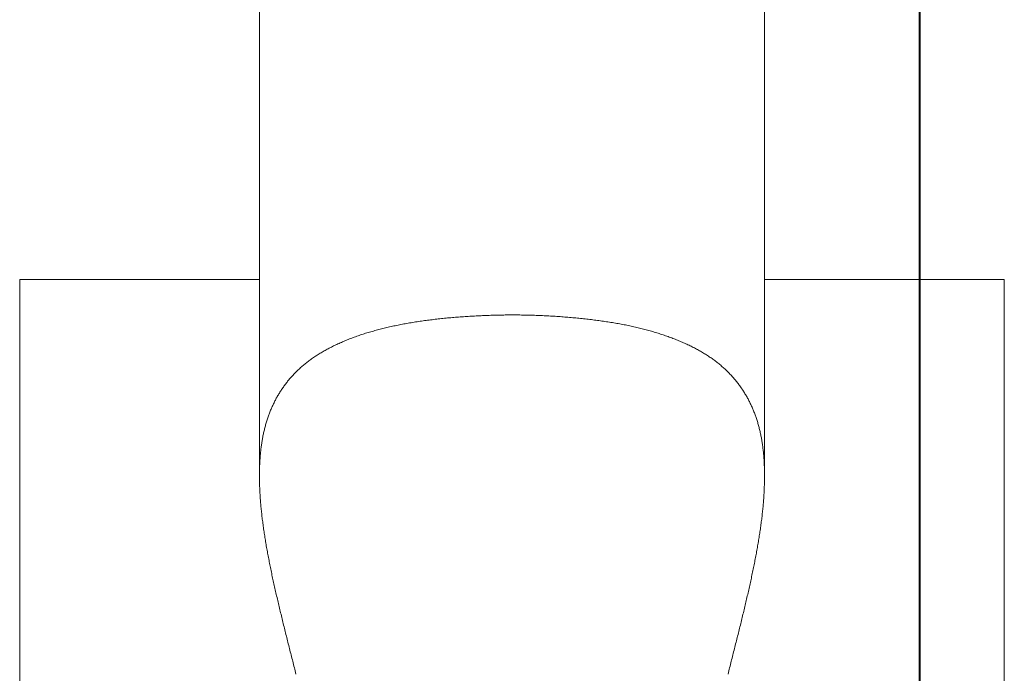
# Model space of a CAD drawing. Header units: millimetres. Extents: x 204754 to 499005, y -178579 to -103222.
# Tile 71 of 178: x 266873 to 266943, y -134366 to -134320. Entities that reach past the tile are written whole.
import ezdxf
from ezdxf.lldxf.tags import DXFTag

# ---------------------------------------------------------------- set-up
doc = ezdxf.new("R2010")
doc.units = ezdxf.units.MM
doc.header["$MEASUREMENT"] = 0
doc.layers.get('0').update_dxf_attribs({"color": 252, "lineweight": 5})
doc.layers.add('IS_Ciepła_woda', color=1, linetype='DASHDOT', lineweight=40)
doc.layers.add('P-SANR-FIXT_Nr_pióra__47', color=252, linetype='Continuous', lineweight=5)
tags = doc.linetypes.add('DASHDOT', pattern=[20, 10, -5, 0, -5]).pattern_tags.tags
tags[10:11] = [DXFTag(74, 4), DXFTag(75, 0), DXFTag(340, '0'), DXFTag(46, 0.0), DXFTag(50, 0.0), DXFTag(44, 0.0), DXFTag(45, 0.0)]
tags[8:9] = [DXFTag(74, 4), DXFTag(75, 0), DXFTag(340, '0'), DXFTag(46, 0.0), DXFTag(50, 0.0), DXFTag(44, 0.0), DXFTag(45, 0.0)]
tags[6:7] = [DXFTag(74, 4), DXFTag(75, 0), DXFTag(340, '0'), DXFTag(46, 0.0), DXFTag(50, 0.0), DXFTag(44, 0.0), DXFTag(45, 0.0)]
tags[4:5] = [DXFTag(74, 4), DXFTag(75, 0), DXFTag(340, '0'), DXFTag(46, 0.0), DXFTag(50, 0.0), DXFTag(44, 0.0), DXFTag(45, 0.0)]

# ---------------------------------------------------------------- blocks, each defined once
blk = doc.blocks.new('podkład 20251118')
at = {"layer": 'P-SANR-FIXT_Nr_pióra__47', "color": 252, "linetype": 'Continuous', "lineweight": 5}
for p, q in [((266889.829, -134338.092), (266889.829, -133772.095)), ((266889.829, -134352.095), (266889.829, -133772.095)), ((266925.829, -133772.095), (266925.829, -134338.092)), ((266925.829, -134352.095), (266925.829, -133772.095)), ((266872.74, -134484.521), (266872.74, -134338.092)), ((266872.74, -134338.092), (266889.829, -134338.092)), ((266889.829, -134338.092), (266872.74, -134338.092)), ((266872.74, -134338.092), (266872.74, -134372.937)), ((266925.829, -134338.092), (266942.92, -134338.092)), ((266942.92, -134338.092), (266925.829, -134338.092)), ((266942.92, -134338.092), (266942.92, -134484.521)), ((266942.92, -134372.937), (266942.92, -134338.092)), ((266905.622, -134340.665), (266905.737, -134340.66)), ((266905.737, -134340.66), (266905.852, -134340.655)), ((266905.852, -134340.655), (266905.967, -134340.65)), ((266905.967, -134340.65), (266906.082, -134340.646)), ((266906.082, -134340.646), (266906.197, -134340.642)), ((266906.197, -134340.642), (266906.312, -134340.638)), ((266906.312, -134340.638), (266906.427, -134340.635)), ((266906.427, -134340.635), (266906.543, -134340.631)), ((266906.543, -134340.631), (266906.658, -134340.628)), ((266906.658, -134340.628), (266906.774, -134340.626)), ((266906.774, -134340.626), (266906.889, -134340.623)), ((266906.889, -134340.623), (266907.005, -134340.621)), ((266907.005, -134340.621), (266907.12, -134340.619)), ((266907.12, -134340.619), (266907.236, -134340.617)), ((266907.236, -134340.617), (266907.351, -134340.616)), ((266907.351, -134340.616), (266907.467, -134340.615)), ((266907.467, -134340.615), (266907.583, -134340.614)), ((266907.583, -134340.614), (266907.698, -134340.613)), ((266907.698, -134340.613), (266907.814, -134340.613)), ((266907.814, -134340.613), (266907.93, -134340.613)), ((266907.93, -134340.613), (266908.045, -134340.613)), ((266908.045, -134340.613), (266908.161, -134340.614)), ((266908.161, -134340.614), (266908.276, -134340.615)), ((266908.276, -134340.615), (266908.392, -134340.616)), ((266908.392, -134340.616), (266908.507, -134340.617)), ((266908.507, -134340.617), (266908.623, -134340.619)), ((266908.623, -134340.619), (266908.738, -134340.621)), ((266908.738, -134340.621), (266908.854, -134340.623)), ((266908.854, -134340.623), (266908.969, -134340.626)), ((266908.969, -134340.626), (266909.084, -134340.629)), ((266909.084, -134340.629), (266909.2, -134340.632)), ((266909.2, -134340.632), (266909.315, -134340.635)), ((266909.315, -134340.635), (266909.43, -134340.639)), ((266909.43, -134340.639), (266909.545, -134340.643)), ((266909.545, -134340.643), (266909.66, -134340.647)), ((266909.66, -134340.647), (266909.774, -134340.651)), ((266909.774, -134340.651), (266909.889, -134340.656)), ((266909.889, -134340.656), (266910.004, -134340.661)), ((266910.004, -134340.661), (266910.118, -134340.666)), ((266899.509, -134341.377), (266899.61, -134341.356)), ((266899.61, -134341.356), (266899.711, -134341.336)), ((266899.711, -134341.336), (266899.813, -134341.315)), ((266899.813, -134341.315), (266899.915, -134341.296)), ((266899.915, -134341.296), (266900.018, -134341.276)), ((266900.018, -134341.276), (266900.12, -134341.257)), ((266900.12, -134341.257), (266900.224, -134341.238)), ((266900.224, -134341.238), (266900.327, -134341.219)), ((266900.327, -134341.219), (266900.431, -134341.201)), ((266900.431, -134341.201), (266900.535, -134341.183)), ((266900.535, -134341.183), (266900.64, -134341.165)), ((266900.64, -134341.165), (266900.745, -134341.148)), ((266900.745, -134341.148), (266900.85, -134341.131)), ((266900.85, -134341.131), (266900.956, -134341.114)), ((266900.956, -134341.114), (266901.062, -134341.098)), ((266901.062, -134341.098), (266901.168, -134341.081)), ((266901.168, -134341.081), (266901.274, -134341.066)), ((266901.274, -134341.066), (266901.381, -134341.05)), ((266901.381, -134341.05), (266901.489, -134341.035)), ((266901.489, -134341.035), (266901.596, -134341.02)), ((266901.596, -134341.02), (266901.704, -134341.005)), ((266901.704, -134341.005), (266901.812, -134340.991)), ((266901.812, -134340.991), (266901.92, -134340.977)), ((266901.92, -134340.977), (266902.029, -134340.963)), ((266902.029, -134340.963), (266902.138, -134340.95)), ((266902.138, -134340.95), (266902.247, -134340.936)), ((266902.247, -134340.936), (266902.357, -134340.924)), ((266902.357, -134340.924), (266902.466, -134340.911)), ((266902.466, -134340.911), (266902.576, -134340.899)), ((266902.576, -134340.899), (266902.687, -134340.887)), ((266902.687, -134340.887), (266902.797, -134340.875)), ((266902.797, -134340.875), (266902.908, -134340.863)), ((266902.908, -134340.863), (266903.019, -134340.852)), ((266903.019, -134340.852), (266903.13, -134340.841)), ((266903.13, -134340.841), (266903.241, -134340.83)), ((266903.241, -134340.83), (266903.353, -134340.82)), ((266903.353, -134340.82), (266903.465, -134340.81)), ((266903.465, -134340.81), (266903.577, -134340.8)), ((266903.577, -134340.8), (266903.689, -134340.79)), ((266903.689, -134340.79), (266903.802, -134340.781)), ((266903.802, -134340.781), (266903.914, -134340.772)), ((266903.914, -134340.772), (266904.027, -134340.763)), ((266904.027, -134340.763), (266904.14, -134340.754)), ((266904.14, -134340.754), (266904.253, -134340.746)), ((266904.253, -134340.746), (266904.366, -134340.738)), ((266904.366, -134340.738), (266904.48, -134340.73)), ((266904.48, -134340.73), (266904.593, -134340.722)), ((266904.593, -134340.722), (266904.707, -134340.715)), ((266904.707, -134340.715), (266904.821, -134340.708)), ((266904.821, -134340.708), (266904.935, -134340.701)), ((266904.935, -134340.701), (266905.049, -134340.694)), ((266905.049, -134340.694), (266905.164, -134340.688)), ((266905.164, -134340.688), (266905.278, -134340.682)), ((266905.278, -134340.682), (266905.392, -134340.676)), ((266905.392, -134340.676), (266905.507, -134340.67)), ((266905.507, -134340.67), (266905.622, -134340.665)), ((266910.118, -134340.666), (266910.233, -134340.672)), ((266910.233, -134340.672), (266910.347, -134340.678)), ((266910.347, -134340.678), (266910.461, -134340.684)), ((266910.461, -134340.684), (266910.575, -134340.69)), ((266910.575, -134340.69), (266910.689, -134340.697)), ((266910.689, -134340.697), (266910.803, -134340.704)), ((266910.803, -134340.704), (266910.917, -134340.711)), ((266910.917, -134340.711), (266911.03, -134340.718)), ((266911.03, -134340.718), (266911.144, -134340.726)), ((266911.144, -134340.726), (266911.257, -134340.734)), ((266911.257, -134340.734), (266911.37, -134340.742)), ((266911.37, -134340.742), (266911.483, -134340.751)), ((266911.483, -134340.751), (266911.596, -134340.76)), ((266911.596, -134340.76), (266911.709, -134340.769)), ((266911.709, -134340.769), (266911.821, -134340.778)), ((266911.821, -134340.778), (266911.933, -134340.787)), ((266911.933, -134340.787), (266912.045, -134340.797)), ((266912.045, -134340.797), (266912.157, -134340.807)), ((266912.157, -134340.807), (266912.269, -134340.818)), ((266912.269, -134340.818), (266912.381, -134340.828)), ((266912.381, -134340.828), (266912.492, -134340.839)), ((266912.492, -134340.839), (266912.603, -134340.85)), ((266912.603, -134340.85), (266912.714, -134340.861)), ((266912.714, -134340.861), (266912.825, -134340.873)), ((266912.825, -134340.873), (266912.936, -134340.885)), ((266912.936, -134340.885), (266913.046, -134340.897)), ((266913.046, -134340.897), (266913.156, -134340.909)), ((266913.156, -134340.909), (266913.266, -134340.922)), ((266913.266, -134340.922), (266913.376, -134340.934)), ((266913.376, -134340.934), (266913.485, -134340.948)), ((266913.485, -134340.948), (266913.594, -134340.961)), ((266913.594, -134340.961), (266913.703, -134340.974)), ((266913.703, -134340.974), (266913.812, -134340.988)), ((266913.812, -134340.988), (266913.92, -134341.003)), ((266913.92, -134341.003), (266914.028, -134341.017)), ((266914.028, -134341.017), (266914.136, -134341.032)), ((266914.136, -134341.032), (266914.244, -134341.047)), ((266914.244, -134341.047), (266914.351, -134341.062)), ((266914.351, -134341.062), (266914.458, -134341.077)), ((266914.458, -134341.077), (266914.564, -134341.093)), ((266914.564, -134341.093), (266914.671, -134341.11)), ((266914.671, -134341.11), (266914.777, -134341.126)), ((266914.777, -134341.126), (266914.882, -134341.143)), ((266914.882, -134341.143), (266914.988, -134341.16)), ((266914.988, -134341.16), (266915.093, -134341.177)), ((266915.093, -134341.177), (266915.197, -134341.195)), ((266915.197, -134341.195), (266915.302, -134341.213)), ((266915.302, -134341.213), (266915.406, -134341.231)), ((266915.406, -134341.231), (266915.509, -134341.25)), ((266915.509, -134341.25), (266915.612, -134341.269)), ((266915.612, -134341.269), (266915.715, -134341.288)), ((266915.715, -134341.288), (266915.817, -134341.308)), ((266915.817, -134341.308), (266915.919, -134341.328)), ((266915.919, -134341.328), (266916.021, -134341.348)), ((266916.021, -134341.348), (266916.122, -134341.369)), ((266896.943, -134342.071), (266897.032, -134342.041)), ((266897.032, -134342.041), (266897.121, -134342.011)), ((266897.121, -134342.011), (266897.212, -134341.981)), ((266897.212, -134341.981), (266897.302, -134341.952)), ((266897.302, -134341.952), (266897.393, -134341.923)), ((266897.393, -134341.923), (266897.485, -134341.895)), ((266897.485, -134341.895), (266897.577, -134341.867)), ((266897.577, -134341.867), (266897.669, -134341.839)), ((266897.669, -134341.839), (266897.762, -134341.811)), ((266897.762, -134341.811), (266897.856, -134341.784)), ((266897.856, -134341.784), (266897.949, -134341.758)), ((266897.949, -134341.758), (266898.044, -134341.731)), ((266898.044, -134341.731), (266898.138, -134341.705)), ((266898.138, -134341.705), (266898.234, -134341.679)), ((266898.234, -134341.679), (266898.329, -134341.654)), ((266898.329, -134341.654), (266898.425, -134341.629)), ((266898.425, -134341.629), (266898.522, -134341.605)), ((266898.522, -134341.605), (266898.619, -134341.58)), ((266898.619, -134341.58), (266898.716, -134341.556)), ((266898.716, -134341.556), (266898.814, -134341.533)), ((266898.814, -134341.533), (266898.912, -134341.509)), ((266898.912, -134341.509), (266899.01, -134341.487)), ((266899.01, -134341.487), (266899.109, -134341.464)), ((266899.109, -134341.464), (266899.209, -134341.442)), ((266899.209, -134341.442), (266899.308, -134341.42)), ((266899.308, -134341.42), (266899.409, -134341.398)), ((266899.409, -134341.398), (266899.509, -134341.377)), ((266916.122, -134341.369), (266916.223, -134341.39)), ((266916.223, -134341.39), (266916.323, -134341.412)), ((266916.323, -134341.412), (266916.423, -134341.433)), ((266916.423, -134341.433), (266916.523, -134341.455)), ((266916.523, -134341.455), (266916.622, -134341.478)), ((266916.622, -134341.478), (266916.721, -134341.501)), ((266916.721, -134341.501), (266916.819, -134341.524)), ((266916.819, -134341.524), (266916.916, -134341.548)), ((266916.916, -134341.548), (266917.014, -134341.572)), ((266917.014, -134341.572), (266917.11, -134341.596)), ((266917.11, -134341.596), (266917.207, -134341.621)), ((266917.207, -134341.621), (266917.303, -134341.646)), ((266917.303, -134341.646), (266917.398, -134341.671)), ((266917.398, -134341.671), (266917.493, -134341.697)), ((266917.493, -134341.697), (266917.587, -134341.723)), ((266917.587, -134341.723), (266917.681, -134341.75)), ((266917.681, -134341.75), (266917.775, -134341.777)), ((266917.775, -134341.777), (266917.868, -134341.804)), ((266917.868, -134341.804), (266917.961, -134341.831)), ((266917.961, -134341.831), (266918.053, -134341.859)), ((266918.053, -134341.859), (266918.145, -134341.888)), ((266918.145, -134341.888), (266918.236, -134341.916)), ((266918.236, -134341.916), (266918.327, -134341.945)), ((266918.327, -134341.945), (266918.417, -134341.974)), ((266918.417, -134341.974), (266918.507, -134342.004)), ((266918.507, -134342.004), (266918.597, -134342.034)), ((266918.597, -134342.034), (266918.686, -134342.064)), ((266918.686, -134342.064), (266918.775, -134342.095)), ((266895.189, -134342.785), (266895.267, -134342.748)), ((266895.267, -134342.748), (266895.346, -134342.711)), ((266895.346, -134342.711), (266895.425, -134342.674)), ((266895.425, -134342.674), (266895.505, -134342.638)), ((266895.505, -134342.638), (266895.585, -134342.602)), ((266895.585, -134342.602), (266895.666, -134342.566)), ((266895.666, -134342.566), (266895.748, -134342.531)), ((266895.748, -134342.531), (266895.83, -134342.496)), ((266895.83, -134342.496), (266895.912, -134342.461)), ((266895.912, -134342.461), (266895.995, -134342.427)), ((266895.995, -134342.427), (266896.079, -134342.393)), ((266896.079, -134342.393), (266896.163, -134342.359)), ((266896.163, -134342.359), (266896.247, -134342.326)), ((266896.247, -134342.326), (266896.333, -134342.293)), ((266896.333, -134342.293), (266896.418, -134342.26)), ((266896.418, -134342.26), (266896.504, -134342.228)), ((266896.504, -134342.228), (266896.591, -134342.196)), ((266896.591, -134342.196), (266896.678, -134342.164)), ((266896.678, -134342.164), (266896.766, -134342.133)), ((266896.766, -134342.133), (266896.854, -134342.102)), ((266896.854, -134342.102), (266896.943, -134342.071)), ((266918.775, -134342.095), (266918.863, -134342.125)), ((266918.863, -134342.125), (266918.951, -134342.157)), ((266918.951, -134342.157), (266919.038, -134342.188)), ((266919.038, -134342.188), (266919.125, -134342.22)), ((266919.125, -134342.22), (266919.212, -134342.252)), ((266919.212, -134342.252), (266919.298, -134342.284)), ((266919.298, -134342.284), (266919.383, -134342.317)), ((266919.383, -134342.317), (266919.468, -134342.35)), ((266919.468, -134342.35), (266919.553, -134342.384)), ((266919.553, -134342.384), (266919.637, -134342.418)), ((266919.637, -134342.418), (266919.72, -134342.452)), ((266919.72, -134342.452), (266919.803, -134342.486)), ((266919.803, -134342.486), (266919.886, -134342.521)), ((266919.886, -134342.521), (266919.967, -134342.556)), ((266919.967, -134342.556), (266920.049, -134342.591)), ((266920.049, -134342.591), (266920.129, -134342.627)), ((266920.129, -134342.627), (266920.21, -134342.663)), ((266920.21, -134342.663), (266920.289, -134342.7)), ((266920.289, -134342.7), (266920.368, -134342.737)), ((266920.368, -134342.737), (266920.447, -134342.774)), ((266893.947, -134343.473), (266894.016, -134343.429)), ((266894.016, -134343.429), (266894.085, -134343.386)), ((266894.085, -134343.386), (266894.154, -134343.344)), ((266894.154, -134343.344), (266894.225, -134343.302)), ((266894.225, -134343.302), (266894.295, -134343.26)), ((266894.295, -134343.26), (266894.367, -134343.218)), ((266894.367, -134343.218), (266894.438, -134343.177)), ((266894.438, -134343.177), (266894.511, -134343.136)), ((266894.511, -134343.136), (266894.584, -134343.096)), ((266894.584, -134343.096), (266894.658, -134343.056)), ((266894.658, -134343.056), (266894.732, -134343.016)), ((266894.732, -134343.016), (266894.807, -134342.977)), ((266894.807, -134342.977), (266894.882, -134342.938)), ((266894.882, -134342.938), (266894.958, -134342.899)), ((266894.958, -134342.899), (266895.034, -134342.861)), ((266895.034, -134342.861), (266895.111, -134342.823)), ((266895.111, -134342.823), (266895.189, -134342.785)), ((266920.447, -134342.774), (266920.524, -134342.811)), ((266920.524, -134342.811), (266920.602, -134342.849)), ((266920.602, -134342.849), (266920.678, -134342.887)), ((266920.678, -134342.887), (266920.754, -134342.926)), ((266920.754, -134342.926), (266920.83, -134342.965)), ((266920.83, -134342.965), (266920.905, -134343.004)), ((266920.905, -134343.004), (266920.979, -134343.044)), ((266920.979, -134343.044), (266921.053, -134343.084)), ((266921.053, -134343.084), (266921.126, -134343.124)), ((266921.126, -134343.124), (266921.199, -134343.165)), ((266921.199, -134343.165), (266921.271, -134343.206)), ((266921.271, -134343.206), (266921.342, -134343.247)), ((266921.342, -134343.247), (266921.413, -134343.289)), ((266921.413, -134343.289), (266921.483, -134343.331)), ((266921.483, -134343.331), (266921.553, -134343.374)), ((266921.553, -134343.374), (266921.622, -134343.416)), ((266921.622, -134343.416), (266921.69, -134343.46)), ((266921.69, -134343.46), (266921.758, -134343.503)), ((266892.935, -134344.218), (266892.993, -134344.168)), ((266892.993, -134344.168), (266893.053, -134344.119)), ((266893.053, -134344.119), (266893.113, -134344.07)), ((266893.113, -134344.07), (266893.173, -134344.022)), ((266893.173, -134344.022), (266893.235, -134343.974)), ((266893.235, -134343.974), (266893.296, -134343.927)), ((266893.296, -134343.927), (266893.359, -134343.879)), ((266893.359, -134343.879), (266893.422, -134343.833)), ((266893.422, -134343.833), (266893.485, -134343.786)), ((266893.485, -134343.786), (266893.55, -134343.74)), ((266893.55, -134343.74), (266893.614, -134343.695)), ((266893.614, -134343.695), (266893.68, -134343.65)), ((266893.68, -134343.65), (266893.746, -134343.605)), ((266893.746, -134343.605), (266893.812, -134343.56)), ((266893.812, -134343.56), (266893.88, -134343.516)), ((266893.88, -134343.516), (266893.947, -134343.473)), ((266921.758, -134343.503), (266921.825, -134343.547)), ((266921.825, -134343.547), (266921.892, -134343.592)), ((266921.892, -134343.592), (266921.958, -134343.636)), ((266921.958, -134343.636), (266922.023, -134343.681)), ((266922.023, -134343.681), (266922.088, -134343.727)), ((266922.088, -134343.727), (266922.153, -134343.773)), ((266922.153, -134343.773), (266922.216, -134343.819)), ((266922.216, -134343.819), (266922.279, -134343.866)), ((266922.279, -134343.866), (266922.342, -134343.913)), ((266922.342, -134343.913), (266922.404, -134343.96)), ((266922.404, -134343.96), (266922.465, -134344.008)), ((266922.465, -134344.008), (266922.526, -134344.056)), ((266922.526, -134344.056), (266922.586, -134344.105)), ((266922.586, -134344.105), (266922.646, -134344.154)), ((266922.646, -134344.154), (266922.705, -134344.203)), ((266892.226, -134344.895), (266892.277, -134344.841)), ((266892.277, -134344.841), (266892.328, -134344.787)), ((266892.328, -134344.787), (266892.38, -134344.733)), ((266892.38, -134344.733), (266892.433, -134344.68)), ((266892.433, -134344.68), (266892.486, -134344.627)), ((266892.486, -134344.627), (266892.54, -134344.575)), ((266892.54, -134344.575), (266892.595, -134344.522)), ((266892.595, -134344.522), (266892.65, -134344.471)), ((266892.65, -134344.471), (266892.706, -134344.419)), ((266892.706, -134344.419), (266892.762, -134344.368)), ((266892.762, -134344.368), (266892.819, -134344.318)), ((266892.819, -134344.318), (266892.877, -134344.267)), ((266892.877, -134344.267), (266892.935, -134344.218)), ((266922.705, -134344.203), (266922.763, -134344.253)), ((266922.763, -134344.253), (266922.821, -134344.303)), ((266922.821, -134344.303), (266922.878, -134344.353)), ((266922.878, -134344.353), (266922.935, -134344.404)), ((266922.935, -134344.404), (266922.991, -134344.456)), ((266922.991, -134344.456), (266923.046, -134344.507)), ((266923.046, -134344.507), (266923.101, -134344.559)), ((266923.101, -134344.559), (266923.155, -134344.612)), ((266923.155, -134344.612), (266923.209, -134344.665)), ((266923.209, -134344.665), (266923.262, -134344.718)), ((266923.262, -134344.718), (266923.314, -134344.772)), ((266923.314, -134344.772), (266923.366, -134344.826)), ((266923.366, -134344.826), (266923.418, -134344.88)), ((266891.659, -134345.574), (266891.703, -134345.515)), ((266891.703, -134345.515), (266891.748, -134345.457)), ((266891.748, -134345.457), (266891.793, -134345.399)), ((266891.793, -134345.399), (266891.839, -134345.342)), ((266891.839, -134345.342), (266891.885, -134345.285)), ((266891.885, -134345.285), (266891.932, -134345.228)), ((266891.932, -134345.228), (266891.98, -134345.172)), ((266891.98, -134345.172), (266892.028, -134345.116)), ((266892.028, -134345.116), (266892.076, -134345.06)), ((266892.076, -134345.06), (266892.125, -134345.005)), ((266892.125, -134345.005), (266892.175, -134344.95)), ((266892.175, -134344.95), (266892.226, -134344.895)), ((266923.418, -134344.88), (266923.468, -134344.935)), ((266923.468, -134344.935), (266923.518, -134344.99)), ((266923.518, -134344.99), (266923.568, -134345.045)), ((266923.568, -134345.045), (266923.617, -134345.101)), ((266923.617, -134345.101), (266923.665, -134345.157)), ((266923.665, -134345.157), (266923.713, -134345.213)), ((266923.713, -134345.213), (266923.76, -134345.27)), ((266923.76, -134345.27), (266923.807, -134345.327)), ((266923.807, -134345.327), (266923.853, -134345.385)), ((266923.853, -134345.385), (266923.898, -134345.443)), ((266923.898, -134345.443), (266923.943, -134345.501)), ((266923.943, -134345.501), (266923.987, -134345.559)), ((266923.987, -134345.559), (266924.031, -134345.618)), ((266891.176, -134346.3), (266891.213, -134346.238)), ((266891.213, -134346.238), (266891.251, -134346.176)), ((266891.251, -134346.176), (266891.289, -134346.114)), ((266891.289, -134346.114), (266891.328, -134346.053)), ((266891.328, -134346.053), (266891.367, -134345.992)), ((266891.367, -134345.992), (266891.407, -134345.931)), ((266891.407, -134345.931), (266891.448, -134345.871)), ((266891.448, -134345.871), (266891.489, -134345.811)), ((266891.489, -134345.811), (266891.531, -134345.751)), ((266891.531, -134345.751), (266891.573, -134345.692)), ((266891.573, -134345.692), (266891.616, -134345.632)), ((266891.616, -134345.632), (266891.659, -134345.574)), ((266924.031, -134345.618), (266924.074, -134345.677)), ((266924.074, -134345.677), (266924.117, -134345.737)), ((266924.117, -134345.737), (266924.159, -134345.797)), ((266924.159, -134345.797), (266924.2, -134345.857)), ((266924.2, -134345.857), (266924.241, -134345.917)), ((266924.241, -134345.917), (266924.281, -134345.978)), ((266924.281, -134345.978), (266924.321, -134346.039)), ((266924.321, -134346.039), (266924.36, -134346.1)), ((266924.36, -134346.1), (266924.399, -134346.162)), ((266924.399, -134346.162), (266924.437, -134346.224)), ((266924.437, -134346.224), (266924.474, -134346.286)), ((266890.803, -134347.004), (266890.834, -134346.938)), ((266890.834, -134346.938), (266890.866, -134346.873)), ((266890.866, -134346.873), (266890.898, -134346.808)), ((266890.898, -134346.808), (266890.931, -134346.744)), ((266890.931, -134346.744), (266890.964, -134346.679)), ((266890.964, -134346.679), (266890.998, -134346.615)), ((266890.998, -134346.615), (266891.032, -134346.552)), ((266891.032, -134346.552), (266891.067, -134346.488)), ((266891.067, -134346.488), (266891.103, -134346.425)), ((266891.103, -134346.425), (266891.139, -134346.362)), ((266891.139, -134346.362), (266891.176, -134346.3)), ((266924.474, -134346.286), (266924.511, -134346.348)), ((266924.511, -134346.348), (266924.547, -134346.411)), ((266924.547, -134346.411), (266924.583, -134346.474)), ((266924.583, -134346.474), (266924.618, -134346.537)), ((266924.618, -134346.537), (266924.652, -134346.601)), ((266924.652, -134346.601), (266924.686, -134346.665)), ((266924.686, -134346.665), (266924.72, -134346.729)), ((266924.72, -134346.729), (266924.753, -134346.793)), ((266924.753, -134346.793), (266924.785, -134346.858)), ((266924.785, -134346.858), (266924.817, -134346.923)), ((266924.817, -134346.923), (266924.848, -134346.988)), ((266890.496, -134347.741), (266890.521, -134347.673)), ((266890.521, -134347.673), (266890.547, -134347.605)), ((266890.547, -134347.605), (266890.573, -134347.537)), ((266890.573, -134347.537), (266890.6, -134347.469)), ((266890.6, -134347.469), (266890.627, -134347.402)), ((266890.627, -134347.402), (266890.655, -134347.335)), ((266890.655, -134347.335), (266890.684, -134347.268)), ((266890.684, -134347.268), (266890.713, -134347.202)), ((266890.713, -134347.202), (266890.742, -134347.135)), ((266890.742, -134347.135), (266890.772, -134347.069)), ((266890.772, -134347.069), (266890.803, -134347.004)), ((266924.848, -134346.988), (266924.879, -134347.054)), ((266924.879, -134347.054), (266924.909, -134347.119)), ((266924.909, -134347.119), (266924.938, -134347.185)), ((266924.938, -134347.185), (266924.967, -134347.252)), ((266924.967, -134347.252), (266924.996, -134347.318)), ((266924.996, -134347.318), (266925.024, -134347.385)), ((266925.024, -134347.385), (266925.051, -134347.452)), ((266925.051, -134347.452), (266925.078, -134347.52)), ((266925.078, -134347.52), (266925.105, -134347.588)), ((266925.105, -134347.588), (266925.131, -134347.656)), ((266925.131, -134347.656), (266925.156, -134347.724)), ((266890.271, -134348.439), (266890.291, -134348.368)), ((266890.291, -134348.368), (266890.312, -134348.297)), ((266890.312, -134348.297), (266890.333, -134348.227)), ((266890.333, -134348.227), (266890.355, -134348.157)), ((266890.355, -134348.157), (266890.377, -134348.087)), ((266890.377, -134348.087), (266890.4, -134348.017)), ((266890.4, -134348.017), (266890.423, -134347.948)), ((266890.423, -134347.948), (266890.447, -134347.879)), ((266890.447, -134347.879), (266890.471, -134347.81)), ((266890.471, -134347.81), (266890.496, -134347.741)), ((266925.156, -134347.724), (266925.181, -134347.793)), ((266925.181, -134347.793), (266925.205, -134347.861)), ((266925.205, -134347.861), (266925.229, -134347.931)), ((266925.229, -134347.931), (266925.252, -134348)), ((266925.252, -134348), (266925.275, -134348.07)), ((266925.275, -134348.07), (266925.297, -134348.14)), ((266925.297, -134348.14), (266925.319, -134348.21)), ((266925.319, -134348.21), (266925.34, -134348.281)), ((266925.34, -134348.281), (266925.361, -134348.351)), ((266925.361, -134348.351), (266925.381, -134348.422)), ((266890.112, -134349.091), (266890.128, -134349.017)), ((266890.128, -134349.017), (266890.144, -134348.944)), ((266890.144, -134348.944), (266890.161, -134348.871)), ((266890.161, -134348.871), (266890.178, -134348.798)), ((266890.178, -134348.798), (266890.196, -134348.726)), ((266890.196, -134348.726), (266890.214, -134348.654)), ((266890.214, -134348.654), (266890.232, -134348.582)), ((266890.232, -134348.582), (266890.252, -134348.51)), ((266890.252, -134348.51), (266890.271, -134348.439)), ((266925.381, -134348.422), (266925.401, -134348.494)), ((266925.401, -134348.494), (266925.42, -134348.566)), ((266925.42, -134348.566), (266925.439, -134348.638)), ((266925.439, -134348.638), (266925.458, -134348.71)), ((266925.458, -134348.71), (266925.475, -134348.782)), ((266925.475, -134348.782), (266925.493, -134348.855)), ((266925.493, -134348.855), (266925.51, -134348.928)), ((266925.51, -134348.928), (266925.526, -134349.002)), ((266925.526, -134349.002), (266925.542, -134349.076)), ((266925.542, -134349.076), (266925.558, -134349.15)), ((266889.979, -134349.841), (266889.99, -134349.764)), ((266889.99, -134349.764), (266890.002, -134349.688)), ((266890.002, -134349.688), (266890.014, -134349.613)), ((266890.014, -134349.613), (266890.026, -134349.537)), ((266890.026, -134349.537), (266890.04, -134349.462)), ((266890.04, -134349.462), (266890.053, -134349.387)), ((266890.053, -134349.387), (266890.067, -134349.313)), ((266890.067, -134349.313), (266890.081, -134349.238)), ((266890.081, -134349.238), (266890.096, -134349.164)), ((266890.096, -134349.164), (266890.112, -134349.091)), ((266925.558, -134349.15), (266925.573, -134349.224)), ((266925.573, -134349.224), (266925.587, -134349.298)), ((266925.587, -134349.298), (266925.602, -134349.373)), ((266925.602, -134349.373), (266925.615, -134349.449)), ((266925.615, -134349.449), (266925.628, -134349.524)), ((266925.628, -134349.524), (266925.641, -134349.6)), ((266925.641, -134349.6), (266925.654, -134349.676)), ((266925.654, -134349.676), (266925.665, -134349.752)), ((266925.665, -134349.752), (266925.677, -134349.829)), ((266889.896, -134350.54), (266889.904, -134350.461)), ((266889.904, -134350.461), (266889.912, -134350.383)), ((266889.912, -134350.383), (266889.92, -134350.304)), ((266889.92, -134350.304), (266889.929, -134350.226)), ((266889.929, -134350.226), (266889.938, -134350.149)), ((266889.938, -134350.149), (266889.947, -134350.071)), ((266889.947, -134350.071), (266889.957, -134349.994)), ((266889.957, -134349.994), (266889.968, -134349.917)), ((266889.968, -134349.917), (266889.979, -134349.841)), ((266925.677, -134349.829), (266925.688, -134349.906)), ((266925.688, -134349.906), (266925.698, -134349.983)), ((266925.698, -134349.983), (266925.709, -134350.06)), ((266925.709, -134350.06), (266925.718, -134350.138)), ((266925.718, -134350.138), (266925.728, -134350.216)), ((266925.728, -134350.216), (266925.736, -134350.295)), ((266925.736, -134350.295), (266925.745, -134350.373)), ((266925.745, -134350.373), (266925.753, -134350.452)), ((266925.753, -134350.452), (266925.76, -134350.532)), ((266889.847, -134351.263), (266889.851, -134351.182)), ((266889.851, -134351.182), (266889.855, -134351.1)), ((266889.855, -134351.1), (266889.86, -134351.019)), ((266889.86, -134351.019), (266889.865, -134350.939)), ((266889.865, -134350.939), (266889.871, -134350.858)), ((266889.871, -134350.858), (266889.876, -134350.778)), ((266889.876, -134350.778), (266889.883, -134350.699)), ((266889.883, -134350.699), (266889.889, -134350.619)), ((266889.889, -134350.619), (266889.896, -134350.54)), ((266925.76, -134350.532), (266925.768, -134350.611)), ((266925.768, -134350.611), (266925.774, -134350.691)), ((266925.774, -134350.691), (266925.781, -134350.771)), ((266925.781, -134350.771), (266925.787, -134350.852)), ((266925.787, -134350.852), (266925.792, -134350.932)), ((266925.792, -134350.932), (266925.797, -134351.014)), ((266925.797, -134351.014), (266925.802, -134351.095)), ((266925.802, -134351.095), (266925.807, -134351.177)), ((266925.807, -134351.177), (266925.81, -134351.258)), ((266889.83, -134351.926), (266889.831, -134351.842)), ((266889.831, -134351.842), (266889.832, -134351.758)), ((266889.832, -134351.758), (266889.834, -134351.675)), ((266889.834, -134351.675), (266889.836, -134351.592)), ((266889.836, -134351.592), (266889.838, -134351.509)), ((266889.838, -134351.509), (266889.841, -134351.427)), ((266889.841, -134351.427), (266889.844, -134351.345)), ((266889.844, -134351.345), (266889.847, -134351.263)), ((266925.81, -134351.258), (266925.814, -134351.341)), ((266925.814, -134351.341), (266925.817, -134351.423)), ((266925.817, -134351.423), (266925.82, -134351.506)), ((266925.82, -134351.506), (266925.822, -134351.589)), ((266925.822, -134351.589), (266925.824, -134351.673)), ((266925.824, -134351.673), (266925.826, -134351.757)), ((266925.826, -134351.757), (266925.827, -134351.841)), ((266925.827, -134351.841), (266925.828, -134351.925)), ((266889.829, -134352.01), (266889.83, -134351.926)), ((266889.829, -134352.095), (266889.829, -134352.01)), ((266889.829, -134352.188), (266889.829, -134352.095)), ((266889.83, -134352.282), (266889.829, -134352.188)), ((266889.831, -134352.376), (266889.83, -134352.282)), ((266889.832, -134352.47), (266889.831, -134352.376)), ((266889.834, -134352.564), (266889.832, -134352.47)), ((266889.837, -134352.659), (266889.834, -134352.564)), ((266925.824, -134352.564), (266925.821, -134352.659)), ((266925.826, -134352.47), (266925.824, -134352.564)), ((266925.827, -134352.376), (266925.826, -134352.47)), ((266925.828, -134352.282), (266925.827, -134352.376)), ((266925.828, -134351.925), (266925.829, -134352.01)), ((266925.829, -134352.188), (266925.828, -134352.282)), ((266925.829, -134352.01), (266925.829, -134352.095)), ((266925.829, -134352.095), (266925.829, -134352.188)), ((266889.839, -134352.753), (266889.837, -134352.659)), ((266889.843, -134352.848), (266889.839, -134352.753)), ((266889.846, -134352.943), (266889.843, -134352.848)), ((266889.85, -134353.038), (266889.846, -134352.943)), ((266889.855, -134353.133), (266889.85, -134353.038)), ((266889.859, -134353.228), (266889.855, -134353.133)), ((266889.864, -134353.324), (266889.859, -134353.228)), ((266925.799, -134353.228), (266925.794, -134353.324)), ((266925.804, -134353.133), (266925.799, -134353.228)), ((266925.808, -134353.038), (266925.804, -134353.133)), ((266925.812, -134352.943), (266925.808, -134353.038)), ((266925.815, -134352.848), (266925.812, -134352.943)), ((266925.819, -134352.753), (266925.815, -134352.848)), ((266925.821, -134352.659), (266925.819, -134352.753)), ((266889.87, -134353.419), (266889.864, -134353.324)), ((266889.876, -134353.515), (266889.87, -134353.419)), ((266889.882, -134353.611), (266889.876, -134353.515)), ((266889.889, -134353.707), (266889.882, -134353.611)), ((266889.896, -134353.804), (266889.889, -134353.707)), ((266889.903, -134353.9), (266889.896, -134353.804)), ((266889.911, -134353.997), (266889.903, -134353.9)), ((266925.755, -134353.9), (266925.747, -134353.997)), ((266925.762, -134353.804), (266925.755, -134353.9)), ((266925.769, -134353.707), (266925.762, -134353.804)), ((266925.776, -134353.611), (266925.769, -134353.707)), ((266925.782, -134353.515), (266925.776, -134353.611)), ((266925.788, -134353.419), (266925.782, -134353.515)), ((266925.794, -134353.324), (266925.788, -134353.419)), ((266889.919, -134354.094), (266889.911, -134353.997)), ((266889.928, -134354.191), (266889.919, -134354.094)), ((266889.937, -134354.288), (266889.928, -134354.191)), ((266889.946, -134354.385), (266889.937, -134354.288)), ((266889.956, -134354.483), (266889.946, -134354.385)), ((266889.966, -134354.58), (266889.956, -134354.483)), ((266889.976, -134354.678), (266889.966, -134354.58)), ((266889.987, -134354.776), (266889.976, -134354.678)), ((266925.682, -134354.678), (266925.671, -134354.776)), ((266925.692, -134354.58), (266925.682, -134354.678)), ((266925.702, -134354.483), (266925.692, -134354.58)), ((266925.712, -134354.385), (266925.702, -134354.483)), ((266925.721, -134354.288), (266925.712, -134354.385)), ((266925.73, -134354.191), (266925.721, -134354.288)), ((266925.739, -134354.094), (266925.73, -134354.191)), ((266925.747, -134353.997), (266925.739, -134354.094)), ((266889.998, -134354.874), (266889.987, -134354.776)), ((266890.009, -134354.972), (266889.998, -134354.874)), ((266890.021, -134355.071), (266890.009, -134354.972)), ((266890.033, -134355.17), (266890.021, -134355.071)), ((266890.045, -134355.268), (266890.033, -134355.17)), ((266890.058, -134355.367), (266890.045, -134355.268)), ((266890.071, -134355.466), (266890.058, -134355.367)), ((266925.6, -134355.367), (266925.587, -134355.466)), ((266925.613, -134355.268), (266925.6, -134355.367)), ((266925.625, -134355.17), (266925.613, -134355.268)), ((266925.637, -134355.071), (266925.625, -134355.17)), ((266925.649, -134354.972), (266925.637, -134355.071)), ((266925.66, -134354.874), (266925.649, -134354.972)), ((266925.671, -134354.776), (266925.66, -134354.874)), ((266890.084, -134355.566), (266890.071, -134355.466)), ((266890.098, -134355.665), (266890.084, -134355.566)), ((266890.111, -134355.765), (266890.098, -134355.665)), ((266890.126, -134355.865), (266890.111, -134355.765)), ((266890.14, -134355.965), (266890.126, -134355.865)), ((266890.155, -134356.065), (266890.14, -134355.965)), ((266890.17, -134356.165), (266890.155, -134356.065)), ((266925.503, -134356.065), (266925.488, -134356.165)), ((266925.518, -134355.965), (266925.503, -134356.065)), ((266925.532, -134355.865), (266925.518, -134355.965)), ((266925.547, -134355.765), (266925.532, -134355.865)), ((266925.561, -134355.665), (266925.547, -134355.765)), ((266925.574, -134355.566), (266925.561, -134355.665)), ((266925.587, -134355.466), (266925.574, -134355.566)), ((266890.186, -134356.266), (266890.17, -134356.165)), ((266890.201, -134356.367), (266890.186, -134356.266)), ((266890.217, -134356.467), (266890.201, -134356.367)), ((266890.234, -134356.568), (266890.217, -134356.467)), ((266890.25, -134356.67), (266890.234, -134356.568)), ((266890.267, -134356.771), (266890.25, -134356.67)), ((266890.284, -134356.873), (266890.267, -134356.771)), ((266925.391, -134356.771), (266925.374, -134356.873)), ((266925.408, -134356.67), (266925.391, -134356.771)), ((266925.425, -134356.568), (266925.408, -134356.67)), ((266925.441, -134356.467), (266925.425, -134356.568)), ((266925.457, -134356.367), (266925.441, -134356.467)), ((266925.473, -134356.266), (266925.457, -134356.367)), ((266925.488, -134356.165), (266925.473, -134356.266)), ((266890.301, -134356.974), (266890.284, -134356.873)), ((266890.319, -134357.076), (266890.301, -134356.974)), ((266890.337, -134357.178), (266890.319, -134357.076)), ((266890.355, -134357.281), (266890.337, -134357.178)), ((266890.374, -134357.383), (266890.355, -134357.281)), ((266890.392, -134357.486), (266890.374, -134357.383)), ((266890.411, -134357.588), (266890.392, -134357.486)), ((266925.266, -134357.486), (266925.247, -134357.588)), ((266925.284, -134357.383), (266925.266, -134357.486)), ((266925.303, -134357.281), (266925.284, -134357.383)), ((266925.321, -134357.178), (266925.303, -134357.281)), ((266925.339, -134357.076), (266925.321, -134357.178)), ((266925.357, -134356.974), (266925.339, -134357.076)), ((266925.374, -134356.873), (266925.357, -134356.974)), ((266890.43, -134357.691), (266890.411, -134357.588)), ((266890.45, -134357.794), (266890.43, -134357.691)), ((266890.47, -134357.898), (266890.45, -134357.794)), ((266890.49, -134358.001), (266890.47, -134357.898)), ((266890.51, -134358.105), (266890.49, -134358.001)), ((266890.53, -134358.209), (266890.51, -134358.105)), ((266925.148, -134358.105), (266925.128, -134358.209)), ((266925.169, -134358.001), (266925.148, -134358.105)), ((266925.189, -134357.898), (266925.169, -134358.001)), ((266925.208, -134357.794), (266925.189, -134357.898)), ((266925.228, -134357.691), (266925.208, -134357.794)), ((266925.247, -134357.588), (266925.228, -134357.691)), ((266890.551, -134358.313), (266890.53, -134358.209)), ((266890.571, -134358.417), (266890.551, -134358.313)), ((266890.593, -134358.521), (266890.571, -134358.417)), ((266890.614, -134358.626), (266890.593, -134358.521)), ((266890.635, -134358.731), (266890.614, -134358.626)), ((266890.657, -134358.836), (266890.635, -134358.731)), ((266890.679, -134358.941), (266890.657, -134358.836)), ((266925.001, -134358.836), (266924.979, -134358.941)), ((266925.023, -134358.731), (266925.001, -134358.836)), ((266925.044, -134358.626), (266925.023, -134358.731)), ((266925.066, -134358.521), (266925.044, -134358.626)), ((266925.087, -134358.417), (266925.066, -134358.521)), ((266925.107, -134358.313), (266925.087, -134358.417)), ((266925.128, -134358.209), (266925.107, -134358.313)), ((266890.701, -134359.046), (266890.679, -134358.941)), ((266890.723, -134359.151), (266890.701, -134359.046)), ((266890.746, -134359.257), (266890.723, -134359.151)), ((266890.769, -134359.363), (266890.746, -134359.257)), ((266890.791, -134359.469), (266890.769, -134359.363)), ((266890.815, -134359.575), (266890.791, -134359.469)), ((266890.838, -134359.681), (266890.815, -134359.575)), ((266924.844, -134359.575), (266924.82, -134359.681)), ((266924.867, -134359.469), (266924.844, -134359.575)), ((266924.89, -134359.363), (266924.867, -134359.469)), ((266924.912, -134359.257), (266924.89, -134359.363)), ((266924.935, -134359.151), (266924.912, -134359.257)), ((266924.957, -134359.046), (266924.935, -134359.151)), ((266924.979, -134358.941), (266924.957, -134359.046)), ((266890.861, -134359.788), (266890.838, -134359.681)), ((266890.885, -134359.894), (266890.861, -134359.788)), ((266890.909, -134360.001), (266890.885, -134359.894)), ((266890.933, -134360.108), (266890.909, -134360.001)), ((266890.957, -134360.215), (266890.933, -134360.108)), ((266890.981, -134360.322), (266890.957, -134360.215)), ((266924.701, -134360.215), (266924.677, -134360.322)), ((266924.725, -134360.108), (266924.701, -134360.215)), ((266924.749, -134360.001), (266924.725, -134360.108)), ((266924.773, -134359.894), (266924.749, -134360.001)), ((266924.797, -134359.788), (266924.773, -134359.894)), ((266924.82, -134359.681), (266924.797, -134359.788)), ((266891.006, -134360.43), (266890.981, -134360.322)), ((266891.03, -134360.538), (266891.006, -134360.43)), ((266891.055, -134360.645), (266891.03, -134360.538)), ((266891.08, -134360.753), (266891.055, -134360.645)), ((266891.105, -134360.861), (266891.08, -134360.753)), ((266891.131, -134360.97), (266891.105, -134360.861)), ((266891.156, -134361.078), (266891.131, -134360.97)), ((266924.527, -134360.97), (266924.502, -134361.078)), ((266924.553, -134360.861), (266924.527, -134360.97)), ((266924.578, -134360.753), (266924.553, -134360.861)), ((266924.603, -134360.645), (266924.578, -134360.753)), ((266924.628, -134360.538), (266924.603, -134360.645)), ((266924.652, -134360.43), (266924.628, -134360.538)), ((266924.677, -134360.322), (266924.652, -134360.43)), ((266891.182, -134361.186), (266891.156, -134361.078)), ((266891.207, -134361.295), (266891.182, -134361.186)), ((266891.233, -134361.404), (266891.207, -134361.295)), ((266891.259, -134361.513), (266891.233, -134361.404)), ((266891.285, -134361.622), (266891.259, -134361.513)), ((266891.312, -134361.731), (266891.285, -134361.622)), ((266924.373, -134361.622), (266924.346, -134361.731)), ((266924.399, -134361.513), (266924.373, -134361.622)), ((266924.425, -134361.404), (266924.399, -134361.513)), ((266924.451, -134361.295), (266924.425, -134361.404)), ((266924.476, -134361.186), (266924.451, -134361.295)), ((266924.502, -134361.078), (266924.476, -134361.186)), ((266891.338, -134361.841), (266891.312, -134361.731)), ((266891.365, -134361.95), (266891.338, -134361.841)), ((266891.391, -134362.06), (266891.365, -134361.95)), ((266891.418, -134362.17), (266891.391, -134362.06)), ((266891.445, -134362.28), (266891.418, -134362.17)), ((266891.472, -134362.39), (266891.445, -134362.28)), ((266891.499, -134362.501), (266891.472, -134362.39)), ((266924.186, -134362.39), (266924.159, -134362.501)), ((266924.213, -134362.28), (266924.186, -134362.39)), ((266924.24, -134362.17), (266924.213, -134362.28)), ((266924.267, -134362.06), (266924.24, -134362.17)), ((266924.294, -134361.95), (266924.267, -134362.06)), ((266924.32, -134361.841), (266924.294, -134361.95)), ((266924.346, -134361.731), (266924.32, -134361.841)), ((266891.526, -134362.611), (266891.499, -134362.501)), ((266891.553, -134362.722), (266891.526, -134362.611)), ((266891.581, -134362.832), (266891.553, -134362.722)), ((266891.608, -134362.943), (266891.581, -134362.832)), ((266891.636, -134363.054), (266891.608, -134362.943)), ((266891.663, -134363.165), (266891.636, -134363.054)), ((266924.022, -134363.054), (266923.995, -134363.165)), ((266924.05, -134362.943), (266924.022, -134363.054)), ((266924.077, -134362.832), (266924.05, -134362.943)), ((266924.105, -134362.722), (266924.077, -134362.832)), ((266924.132, -134362.611), (266924.105, -134362.722)), ((266924.159, -134362.501), (266924.132, -134362.611)), ((266891.691, -134363.277), (266891.663, -134363.165)), ((266891.719, -134363.388), (266891.691, -134363.277)), ((266891.747, -134363.499), (266891.719, -134363.388)), ((266891.775, -134363.611), (266891.747, -134363.499)), ((266891.803, -134363.723), (266891.775, -134363.611)), ((266891.831, -134363.835), (266891.803, -134363.723)), ((266923.855, -134363.723), (266923.827, -134363.835)), ((266923.883, -134363.611), (266923.855, -134363.723)), ((266923.911, -134363.499), (266923.883, -134363.611)), ((266923.939, -134363.388), (266923.911, -134363.499)), ((266923.967, -134363.277), (266923.939, -134363.388)), ((266923.995, -134363.165), (266923.967, -134363.277)), ((266891.859, -134363.947), (266891.831, -134363.835)), ((266891.887, -134364.059), (266891.859, -134363.947)), ((266891.916, -134364.171), (266891.887, -134364.059)), ((266891.944, -134364.284), (266891.916, -134364.171)), ((266891.972, -134364.396), (266891.944, -134364.284)), ((266892.001, -134364.509), (266891.972, -134364.396)), ((266892.029, -134364.622), (266892.001, -134364.509)), ((266923.657, -134364.509), (266923.629, -134364.622)), ((266923.686, -134364.396), (266923.657, -134364.509)), ((266923.714, -134364.284), (266923.686, -134364.396)), ((266923.743, -134364.171), (266923.714, -134364.284)), ((266923.771, -134364.059), (266923.743, -134364.171)), ((266923.799, -134363.947), (266923.771, -134364.059)), ((266923.827, -134363.835), (266923.799, -134363.947)), ((266892.058, -134364.735), (266892.029, -134364.622)), ((266892.087, -134364.848), (266892.058, -134364.735)), ((266892.115, -134364.961), (266892.087, -134364.848)), ((266892.144, -134365.074), (266892.115, -134364.961)), ((266892.173, -134365.188), (266892.144, -134365.074)), ((266892.201, -134365.301), (266892.173, -134365.188)), ((266923.486, -134365.188), (266923.457, -134365.301)), ((266923.514, -134365.074), (266923.486, -134365.188)), ((266923.543, -134364.961), (266923.514, -134365.074)), ((266923.572, -134364.848), (266923.543, -134364.961)), ((266923.6, -134364.735), (266923.572, -134364.848)), ((266923.629, -134364.622), (266923.6, -134364.735)), ((266892.23, -134365.415), (266892.201, -134365.301)), ((266892.259, -134365.528), (266892.23, -134365.415)), ((266892.288, -134365.642), (266892.259, -134365.528)), ((266892.317, -134365.756), (266892.288, -134365.642)), ((266892.345, -134365.87), (266892.317, -134365.756)), ((266892.374, -134365.985), (266892.345, -134365.87)), ((266923.313, -134365.87), (266923.284, -134365.985)), ((266923.342, -134365.756), (266923.313, -134365.87)), ((266923.37, -134365.642), (266923.342, -134365.756)), ((266923.399, -134365.528), (266923.37, -134365.642)), ((266923.428, -134365.415), (266923.399, -134365.528)), ((266923.457, -134365.301), (266923.428, -134365.415)), ((266892.403, -134366.099), (266892.374, -134365.985)), ((266892.432, -134366.213), (266892.403, -134366.099)), ((266923.255, -134366.099), (266923.226, -134366.213)), ((266923.284, -134365.985), (266923.255, -134366.099))]:
    blk.add_line(p, q, dxfattribs=at)

msp = doc.modelspace()

# ---------------------------------------------------------------- linework, layer by layer
at = {"layer": 'IS_Ciepła_woda'}
msp.add_line((266936.903, -134568.526), (266936.903, -131440.614), dxfattribs=at)

# ---------------------------------------------------------------- block references
msp.add_blockref('podkład 20251118', (0, 0))

doc.saveas('drawing.dxf')
